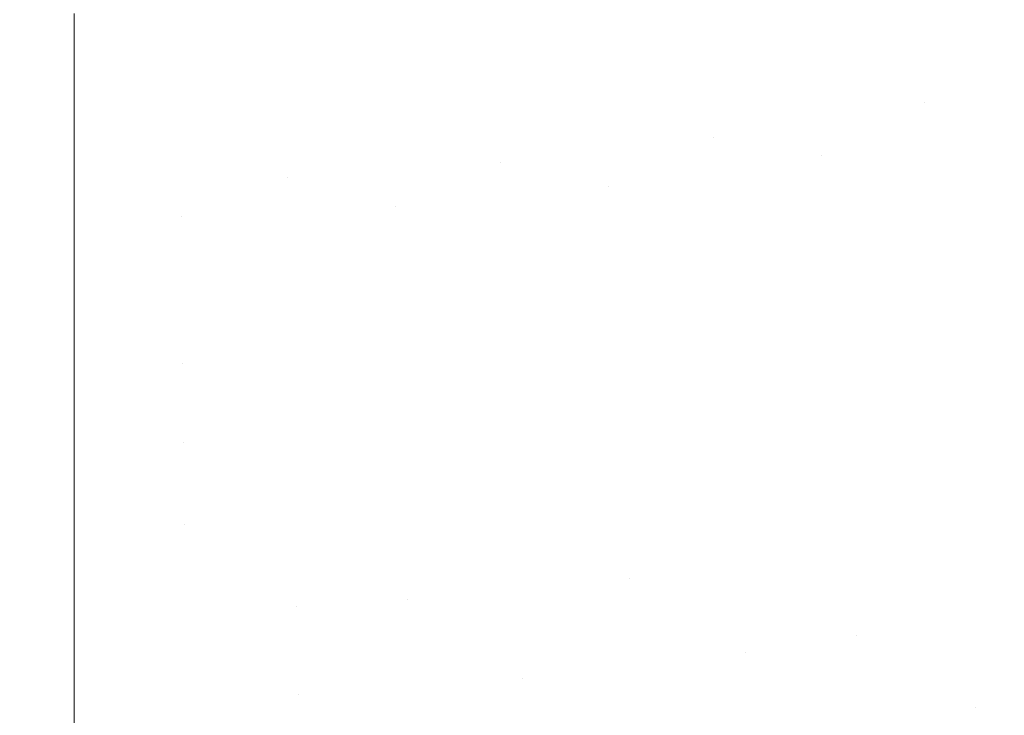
# Model space of a CAD drawing. Header units: centimetres. Extents: x -17.1 to 18.2, y 3.4 to 5.2.
# Tile 201 of 256: x 6.2249 to 6.2458, y 3.6696 to 3.6844. Entities that reach past the tile are written whole.
import ezdxf

# ---------------------------------------------------------------- set-up
doc = ezdxf.new("R2010")
doc.units = ezdxf.units.CM
doc.header["$LTSCALE"] = 2.54
doc.layers.add('Lucido design-1', color=7, linetype='Continuous')

# ---------------------------------------------------------------- blocks, each defined once
blk = doc.blocks.new('Gruppo-4-1')
at = {"color": 7, "linetype": 'Continuous', "lineweight": 9}
blk.add_3dface([(-17.020308, 5.100212, -1872.215514), (-17.020308, 3.500212, -1872.215514), (18.147234, 3.500212, -1872.215514), (18.147234, 5.100212, -1872.215514)], dxfattribs=at)
for points, invisible_edges in [([(18.147234, 5.100212, -1873.015514), (6.24222, 3.601209, -1873.015514), (6.247738, 3.602007, -1873.015514)], 9), ([(6.24222, 3.601209, -1873.015514), (18.147234, 5.100212, -1873.015514), (18.147234, 3.500212, -1873.015514)], 9), ([(6.243996, 3.68408, -1872.972502), (6.243939, 3.684765, -1872.971493), (6.248366, 3.68571, -1872.971493), (6.248438, 3.685028, -1872.972502)], 15), ([(6.234984, 3.684172, -1872.970482), (6.234957, 3.684828, -1872.96947), (6.239403, 3.685353, -1872.96947), (6.239444, 3.684699, -1872.970482)], 15), ([(6.243883, 3.685434, -1872.970482), (6.243939, 3.684765, -1872.971493), (6.239485, 3.684028, -1872.971493), (6.239444, 3.684699, -1872.970482)], 15), ([(6.248438, 3.685028, -1872.972502), (6.24851, 3.684329, -1872.973508), (6.244054, 3.683378, -1872.973508), (6.243996, 3.68408, -1872.972502)], 15), ([(6.230512, 3.683855, -1872.970482), (6.230498, 3.684512, -1872.96947), (6.234957, 3.684828, -1872.96947), (6.234984, 3.684172, -1872.970482)], 15), ([(6.239444, 3.684699, -1872.970482), (6.239485, 3.684028, -1872.971493), (6.235012, 3.683499, -1872.971493), (6.234984, 3.684172, -1872.970482)], 15), ([(6.239528, 3.68334, -1872.972502), (6.239485, 3.684028, -1872.971493), (6.243939, 3.684765, -1872.971493), (6.243996, 3.68408, -1872.972502)], 15), ([(-5.099108, 3.682127, -1872.972872), (-5.099108, 3.684551, -1872.969244), (6.226033, 3.684551, -1872.969244), (6.226033, 3.683732, -1872.97047)], 10), ([(6.226033, 3.683732, -1872.97047), (6.226033, 3.684551, -1872.969244), (6.230498, 3.684512, -1872.96947), (6.230512, 3.683855, -1872.970482)], 14), ([(6.244114, 3.68266, -1872.974513), (6.244054, 3.683378, -1872.973508), (6.24851, 3.684329, -1872.973508), (6.248585, 3.683614, -1872.974513)], 15), ([(6.234984, 3.684172, -1872.970482), (6.235012, 3.683499, -1872.971493), (6.230526, 3.683182, -1872.971493), (6.230512, 3.683855, -1872.970482)], 15), ([(6.243996, 3.68408, -1872.972502), (6.244054, 3.683378, -1872.973508), (6.239572, 3.682636, -1872.973508), (6.239528, 3.68334, -1872.972502)], 15), ([(6.230512, 3.683855, -1872.970482), (6.230526, 3.683182, -1872.971493), (6.226033, 3.683057, -1872.97148), (6.226033, 3.683732, -1872.97047)], 11), ([(6.235041, 3.68281, -1872.972502), (6.235012, 3.683499, -1872.971493), (6.239485, 3.684028, -1872.971493), (6.239528, 3.68334, -1872.972502)], 15), ([(-5.099108, 3.682127, -1872.972872), (6.226033, 3.683732, -1872.97047), (6.226033, 3.683057, -1872.97148)], 9), ([(6.23054, 3.682491, -1872.972502), (6.230526, 3.683182, -1872.971493), (6.235012, 3.683499, -1872.971493), (6.235041, 3.68281, -1872.972502)], 15), ([(6.246422, 3.682377, -1872.975514), (6.244114, 3.68266, -1872.974513), (6.248585, 3.683614, -1872.974513)], 11), ([(6.239528, 3.68334, -1872.972502), (6.239572, 3.682636, -1872.973508), (6.23507, 3.682104, -1872.973508), (6.235041, 3.68281, -1872.972502)], 15), ([(6.239617, 3.681915, -1872.974513), (6.239572, 3.682636, -1872.973508), (6.244054, 3.683378, -1872.973508), (6.244114, 3.68266, -1872.974513)], 15), ([(6.226033, 3.683057, -1872.97148), (6.226033, 3.682127, -1872.972872), (-5.099108, 3.682127, -1872.972872)], 10), ([(6.226033, 3.682127, -1872.972872), (6.226033, 3.683057, -1872.97148), (6.230526, 3.683182, -1872.971493), (6.23054, 3.682491, -1872.972502)], 14), ([(6.235041, 3.68281, -1872.972502), (6.23507, 3.682104, -1872.973508), (6.230555, 3.681784, -1872.973508), (6.23054, 3.682491, -1872.972502)], 15), ([(6.2351, 3.681381, -1872.974513), (6.23507, 3.682104, -1872.973508), (6.239572, 3.682636, -1872.973508), (6.239617, 3.681915, -1872.974513)], 15), ([(6.241922, 3.681524, -1872.975514), (6.239617, 3.681915, -1872.974513), (6.244114, 3.68266, -1872.974513)], 11), ([(6.244114, 3.68266, -1872.974513), (6.244175, 3.681924, -1872.975514), (6.241922, 3.681524, -1872.975514)], 11), ([(6.246422, 3.682377, -1872.975514), (6.244175, 3.681924, -1872.975514), (6.244114, 3.68266, -1872.974513)], 11), ([(6.23054, 3.682491, -1872.972502), (6.230555, 3.681784, -1872.973508), (6.226033, 3.682127, -1872.972872)], 11), ([(6.246564, 3.680857, -1872.977507), (6.244302, 3.680402, -1872.977507), (6.244175, 3.681924, -1872.975514), (6.246422, 3.682377, -1872.975514)], 15), ([(-5.099108, 3.680198, -1872.975503), (-5.099108, 3.682127, -1872.972872), (6.226033, 3.682127, -1872.972872), (6.226033, 3.680934, -1872.974499)], 10), ([(6.226033, 3.680934, -1872.974499), (6.226033, 3.682127, -1872.972872), (6.230555, 3.681784, -1872.973508), (6.23057, 3.68106, -1872.974513)], 14), ([(6.23057, 3.68106, -1872.974513), (6.230555, 3.681784, -1872.973508), (6.23507, 3.682104, -1872.973508), (6.2351, 3.681381, -1872.974513)], 15), ([(6.237399, 3.680882, -1872.975514), (6.2351, 3.681381, -1872.974513), (6.239617, 3.681915, -1872.974513)], 11), ([(6.239617, 3.681915, -1872.974513), (6.239663, 3.681177, -1872.975514), (6.237399, 3.680882, -1872.975514)], 11), ([(6.241922, 3.681524, -1872.975514), (6.239663, 3.681177, -1872.975514), (6.239617, 3.681915, -1872.974513)], 11), ([(6.241922, 3.681524, -1872.975514), (6.244175, 3.681924, -1872.975514), (6.244302, 3.680402, -1872.977507), (6.242033, 3.679999, -1872.977507)], 15), ([(6.232859, 3.680454, -1872.975514), (6.23057, 3.68106, -1872.974513), (6.2351, 3.681381, -1872.974513)], 11), ([(6.2351, 3.681381, -1872.974513), (6.235131, 3.680641, -1872.975514), (6.232859, 3.680454, -1872.975514)], 11), ([(6.237399, 3.680882, -1872.975514), (6.235131, 3.680641, -1872.975514), (6.2351, 3.681381, -1872.974513)], 11), ([(6.242033, 3.679999, -1872.977507), (6.239758, 3.679649, -1872.977507), (6.239663, 3.681177, -1872.975514), (6.241922, 3.681524, -1872.975514)], 15), ([(6.237399, 3.680882, -1872.975514), (6.239663, 3.681177, -1872.975514), (6.239758, 3.679649, -1872.977507), (6.237478, 3.679353, -1872.977507)], 15), ([(6.226033, 3.680934, -1872.974499), (6.226033, 3.680198, -1872.975503), (-5.099108, 3.680198, -1872.975503)], 10), ([(6.226033, 3.680934, -1872.974499), (6.23057, 3.68106, -1872.974513), (6.230585, 3.680319, -1872.975514), (6.228309, 3.680239, -1872.975514)], 15), ([(6.228309, 3.680239, -1872.975514), (6.226033, 3.680198, -1872.975503), (6.226033, 3.680934, -1872.974499)], 9), ([(6.232859, 3.680454, -1872.975514), (6.230585, 3.680319, -1872.975514), (6.23057, 3.68106, -1872.974513)], 11), ([(6.237478, 3.679353, -1872.977507), (6.235194, 3.67911, -1872.977507), (6.235131, 3.680641, -1872.975514), (6.237399, 3.680882, -1872.975514)], 15), ([(6.246713, 3.679269, -1872.979485), (6.244434, 3.67881, -1872.979485), (6.244302, 3.680402, -1872.977507), (6.246564, 3.680857, -1872.977507)], 15), ([(6.232859, 3.680454, -1872.975514), (6.235131, 3.680641, -1872.975514), (6.235194, 3.67911, -1872.977507), (6.232907, 3.678921, -1872.977507)], 15), ([(6.228309, 3.680239, -1872.975514), (6.230585, 3.680319, -1872.975514), (6.230617, 3.678786, -1872.977507), (6.228325, 3.678705, -1872.977507)], 15), ([(6.232907, 3.678921, -1872.977507), (6.230617, 3.678786, -1872.977507), (6.230585, 3.680319, -1872.975514), (6.232859, 3.680454, -1872.975514)], 15), ([(6.242033, 3.679999, -1872.977507), (6.244302, 3.680402, -1872.977507), (6.244434, 3.67881, -1872.979485), (6.242148, 3.678404, -1872.979485)], 15), ([(6.226033, 3.680198, -1872.975503), (6.226033, 3.679547, -1872.97639), (-5.099108, 3.679547, -1872.97639), (-5.099108, 3.680198, -1872.975503)], 10), ([(6.228309, 3.680239, -1872.975514), (6.228325, 3.678705, -1872.977507), (6.226033, 3.679547, -1872.97639)], 11), ([(6.226033, 3.679547, -1872.97639), (6.226033, 3.680198, -1872.975503), (6.228309, 3.680239, -1872.975514)], 10), ([(6.242148, 3.678404, -1872.979485), (6.239857, 3.678052, -1872.979485), (6.239758, 3.679649, -1872.977507), (6.242033, 3.679999, -1872.977507)], 15), ([(-5.099108, 3.677867, -1872.978484), (-5.099108, 3.678661, -1872.977494), (6.226033, 3.679547, -1872.97639), (6.226033, 3.676816, -1872.979793)], 10), ([(-5.099108, 3.678661, -1872.977494), (-5.099108, 3.679451, -1872.97651), (6.226033, 3.679547, -1872.97639)], 10), ([(-5.099108, 3.679451, -1872.97651), (-5.099108, 3.679547, -1872.97639), (6.226033, 3.679547, -1872.97639)], 10), ([(6.228342, 3.677101, -1872.979485), (6.226033, 3.676816, -1872.979793), (6.226033, 3.679547, -1872.97639), (6.228325, 3.678705, -1872.977507)], 13), ([(6.237478, 3.679353, -1872.977507), (6.239758, 3.679649, -1872.977507), (6.239857, 3.678052, -1872.979485), (6.237561, 3.677753, -1872.979485)], 15), ([(6.237561, 3.677753, -1872.979485), (6.23526, 3.677509, -1872.979485), (6.235194, 3.67911, -1872.977507), (6.237478, 3.679353, -1872.977507)], 15), ([(6.246868, 3.677611, -1872.981445), (6.244572, 3.677149, -1872.981445), (6.244434, 3.67881, -1872.979485), (6.246713, 3.679269, -1872.979485)], 15), ([(6.232907, 3.678921, -1872.977507), (6.235194, 3.67911, -1872.977507), (6.23526, 3.677509, -1872.979485), (6.232956, 3.677319, -1872.979485)], 15), ([(6.232956, 3.677319, -1872.979485), (6.23065, 3.677182, -1872.979485), (6.230617, 3.678786, -1872.977507), (6.232907, 3.678921, -1872.977507)], 15), ([(6.228325, 3.678705, -1872.977507), (6.230617, 3.678786, -1872.977507), (6.23065, 3.677182, -1872.979485), (6.228342, 3.677101, -1872.979485)], 15), ([(6.242148, 3.678404, -1872.979485), (6.244434, 3.67881, -1872.979485), (6.244572, 3.677149, -1872.981445), (6.242269, 3.67674, -1872.981445)], 15), ([(6.242269, 3.67674, -1872.981445), (6.239961, 3.676385, -1872.981445), (6.239857, 3.678052, -1872.979485), (6.242148, 3.678404, -1872.979485)], 15), ([(6.237561, 3.677753, -1872.979485), (6.239857, 3.678052, -1872.979485), (6.239961, 3.676385, -1872.981445), (6.237647, 3.676084, -1872.981445)], 15), ([(6.226033, 3.676816, -1872.979793), (-5.099108, 3.676816, -1872.979793), (-5.099108, 3.677867, -1872.978484)], 9), ([(6.237647, 3.676084, -1872.981445), (6.23533, 3.675838, -1872.981445), (6.23526, 3.677509, -1872.979485), (6.237561, 3.677753, -1872.979485)], 15), ([(6.247029, 3.675884, -1872.983383), (6.244716, 3.675418, -1872.983383), (6.244572, 3.677149, -1872.981445), (6.246868, 3.677611, -1872.981445)], 15), ([(6.232956, 3.677319, -1872.979485), (6.23526, 3.677509, -1872.979485), (6.23533, 3.675838, -1872.981445), (6.233008, 3.675646, -1872.981445)], 15), ([(6.228342, 3.677101, -1872.979485), (6.23065, 3.677182, -1872.979485), (6.230685, 3.675509, -1872.981445), (6.228359, 3.675427, -1872.981445)], 15), ([(6.233008, 3.675646, -1872.981445), (6.230685, 3.675509, -1872.981445), (6.23065, 3.677182, -1872.979485), (6.232956, 3.677319, -1872.979485)], 15), ([(6.242269, 3.67674, -1872.981445), (6.244572, 3.677149, -1872.981445), (6.244716, 3.675418, -1872.983383), (6.242395, 3.675006, -1872.983383)], 15), ([(6.228359, 3.675427, -1872.981445), (6.226033, 3.676816, -1872.979793), (6.228342, 3.677101, -1872.979485)], 11), ([(6.226033, 3.676816, -1872.979793), (6.226033, 3.67394, -1872.983073), (-5.099108, 3.67394, -1872.983073), (-5.099108, 3.675381, -1872.981429)], 10), ([(-5.099108, 3.675381, -1872.981429), (-5.099108, 3.676816, -1872.979793), (6.226033, 3.676816, -1872.979793)], 10), ([(6.226033, 3.67394, -1872.983073), (6.226033, 3.676816, -1872.979793), (6.228359, 3.675427, -1872.981445)], 10), ([(6.242395, 3.675006, -1872.983383), (6.240069, 3.674648, -1872.983383), (6.239961, 3.676385, -1872.981445), (6.242269, 3.67674, -1872.981445)], 15), ([(6.237647, 3.676084, -1872.981445), (6.239961, 3.676385, -1872.981445), (6.240069, 3.674648, -1872.983383), (6.237737, 3.674345, -1872.983383)], 15), ([(6.237737, 3.674345, -1872.983383), (6.235402, 3.674097, -1872.983383), (6.23533, 3.675838, -1872.981445), (6.237647, 3.676084, -1872.981445)], 15), ([(6.233008, 3.675646, -1872.981445), (6.23533, 3.675838, -1872.981445), (6.235402, 3.674097, -1872.983383), (6.233063, 3.673903, -1872.983383)], 15), ([(6.247198, 3.674086, -1872.985296), (6.244866, 3.673616, -1872.985296), (6.244716, 3.675418, -1872.983383), (6.247029, 3.675884, -1872.983383)], 15), ([(6.228359, 3.675427, -1872.981445), (6.230685, 3.675509, -1872.981445), (6.230721, 3.673765, -1872.983383), (6.228377, 3.673682, -1872.983383)], 15), ([(6.233063, 3.673903, -1872.983383), (6.230721, 3.673765, -1872.983383), (6.230685, 3.675509, -1872.981445), (6.233008, 3.675646, -1872.981445)], 15), ([(6.228359, 3.675427, -1872.981445), (6.228377, 3.673682, -1872.983383), (6.226033, 3.67394, -1872.983073)], 11), ([(6.242395, 3.675006, -1872.983383), (6.244716, 3.675418, -1872.983383), (6.244866, 3.673616, -1872.985296), (6.242526, 3.673201, -1872.985296)], 15), ([(6.242526, 3.673201, -1872.985296), (6.240181, 3.67284, -1872.985296), (6.240069, 3.674648, -1872.983383), (6.242395, 3.675006, -1872.983383)], 15), ([(6.237737, 3.674345, -1872.983383), (6.240069, 3.674648, -1872.983383), (6.240181, 3.67284, -1872.985296), (6.237831, 3.672535, -1872.985296)], 15), ([(6.237831, 3.672535, -1872.985296), (6.235477, 3.672285, -1872.985296), (6.235402, 3.674097, -1872.983383), (6.237737, 3.674345, -1872.983383)], 15), ([(6.233063, 3.673903, -1872.983383), (6.235402, 3.674097, -1872.983383), (6.235477, 3.672285, -1872.985296), (6.233119, 3.67209, -1872.985296)], 15), ([(6.247373, 3.672218, -1872.987182), (6.245021, 3.671744, -1872.987182), (6.244866, 3.673616, -1872.985296), (6.247198, 3.674086, -1872.985296)], 15), ([(-5.099108, 3.673649, -1872.983377), (-5.099108, 3.67394, -1872.983073), (6.226033, 3.67394, -1872.983073), (6.226033, 3.673649, -1872.983377)], 10), ([(6.228377, 3.673682, -1872.983383), (6.226033, 3.673649, -1872.983377), (6.226033, 3.67394, -1872.983073)], 9), ([(6.233119, 3.67209, -1872.985296), (6.230758, 3.67195, -1872.985296), (6.230721, 3.673765, -1872.983383), (6.233063, 3.673903, -1872.983383)], 15), ([(6.226033, 3.673649, -1872.983377), (6.226033, 3.671825, -1872.985283), (-5.099108, 3.671825, -1872.985283), (-5.099108, 3.673649, -1872.983377)], 10), ([(6.226033, 3.671825, -1872.985283), (6.226033, 3.673649, -1872.983377), (6.228377, 3.673682, -1872.983383)], 10), ([(6.228377, 3.673682, -1872.983383), (6.230758, 3.67195, -1872.985296), (6.226033, 3.671825, -1872.985283)], 11), ([(6.228377, 3.673682, -1872.983383), (6.230721, 3.673765, -1872.983383), (6.230758, 3.67195, -1872.985296)], 11), ([(6.242526, 3.673201, -1872.985296), (6.244866, 3.673616, -1872.985296), (6.245021, 3.671744, -1872.987182), (6.242663, 3.671325, -1872.987182)], 15), ([(6.242663, 3.671325, -1872.987182), (6.240298, 3.670962, -1872.987182), (6.240181, 3.67284, -1872.985296), (6.242526, 3.673201, -1872.985296)], 15), ([(6.237831, 3.672535, -1872.985296), (6.240181, 3.67284, -1872.985296), (6.240298, 3.670962, -1872.987182)], 11), ([(6.235555, 3.670401, -1872.987182), (6.235477, 3.672285, -1872.985296), (6.237831, 3.672535, -1872.985296)], 11), ([(6.237831, 3.672535, -1872.985296), (6.240298, 3.670962, -1872.987182), (6.235555, 3.670401, -1872.987182)], 11), ([(6.233119, 3.67209, -1872.985296), (6.235477, 3.672285, -1872.985296), (6.235555, 3.670401, -1872.987182)], 11), ([(6.245183, 3.669801, -1872.989037), (6.245021, 3.671744, -1872.987182), (6.247373, 3.672218, -1872.987182)], 11), ([(6.247373, 3.672218, -1872.987182), (6.249918, 3.670812, -1872.989037), (6.245183, 3.669801, -1872.989037)], 11), ([(6.230758, 3.67195, -1872.985296), (6.230797, 3.670065, -1872.987182), (6.226033, 3.670923, -1872.986225)], 11), ([(6.226033, 3.670923, -1872.986225), (6.226033, 3.671825, -1872.985283), (6.230758, 3.67195, -1872.985296)], 10), ([(6.230797, 3.670065, -1872.987182), (6.230758, 3.67195, -1872.985296), (6.233119, 3.67209, -1872.985296)], 11), ([(6.233119, 3.67209, -1872.985296), (6.235555, 3.670401, -1872.987182), (6.230797, 3.670065, -1872.987182)], 11), ([(6.226033, 3.671825, -1872.985283), (6.226033, 3.670923, -1872.986225), (-5.099108, 3.670923, -1872.986225), (-5.099108, 3.671825, -1872.985283)], 10), ([(6.242663, 3.671325, -1872.987182), (6.245021, 3.671744, -1872.987182), (6.245183, 3.669801, -1872.989037)], 11), ([(6.24042, 3.669013, -1872.989037), (6.240298, 3.670962, -1872.987182), (6.242663, 3.671325, -1872.987182)], 11), ([(6.242663, 3.671325, -1872.987182), (6.245183, 3.669801, -1872.989037), (6.24042, 3.669013, -1872.989037)], 11), ([(-5.099108, 3.670923, -1872.986225), (6.226033, 3.670923, -1872.986225), (6.226033, 3.667771, -1872.989242), (-5.099108, 3.667771, -1872.989242)], 5), ([(6.226033, 3.667771, -1872.989242), (6.226033, 3.670923, -1872.986225), (6.230797, 3.670065, -1872.987182), (6.230838, 3.668108, -1872.989037)], 14), ([(6.235636, 3.668447, -1872.989037), (6.235555, 3.670401, -1872.987182), (6.240298, 3.670962, -1872.987182), (6.24042, 3.669013, -1872.989037)], 15), ([(6.249918, 3.670812, -1872.989037), (6.250126, 3.668808, -1872.990856), (6.24535, 3.667788, -1872.990856), (6.245183, 3.669801, -1872.989037)], 15), ([(6.230838, 3.668108, -1872.989037), (6.230797, 3.670065, -1872.987182), (6.235555, 3.670401, -1872.987182), (6.235636, 3.668447, -1872.989037)], 15), ([(6.245183, 3.669801, -1872.989037), (6.24535, 3.667788, -1872.990856), (6.240545, 3.666993, -1872.990856), (6.24042, 3.669013, -1872.989037)], 15)]:
    blk.add_3dface(points, dxfattribs=dict(at, invisible_edges=invisible_edges))
blk = doc.blocks.new('Gruppo-5-1')
at = {"color": 7}
blk.add_blockref('Gruppo-4-1', (0, 0), dxfattribs=at)

msp = doc.modelspace()

# ---------------------------------------------------------------- block references
at = {"layer": 'Lucido design-1', "color": 7}
msp.add_blockref('Gruppo-5-1', (0, 0), dxfattribs=at)

doc.saveas('drawing.dxf')
